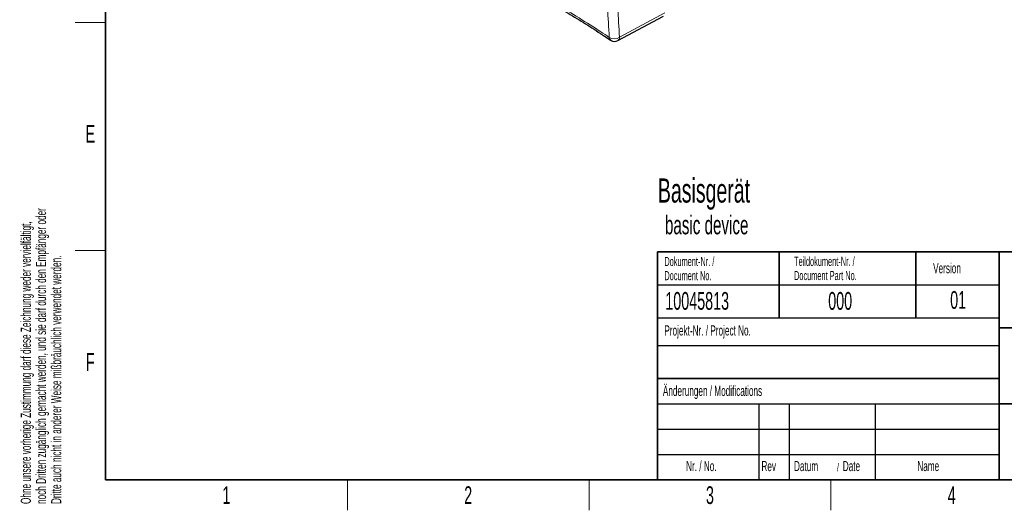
# Paper-space layout 'Blatt2' of a CAD drawing. Header units: millimetres. Extents: x 5 to 418, y 2 to 292.
# Tile 1 of 77: x 9 to 203, y 6 to 103. Entities that reach past the tile are written whole.
import ezdxf

# ---------------------------------------------------------------- set-up
doc = ezdxf.new("R2010")
doc.units = ezdxf.units.MM
doc.layers.add('SLD-0', color=7, linetype='Continuous')
doc.styles.add('SLDTEXTSTYLE0', font='TXT', dxfattribs={"width": 0.605})

# ---------------------------------------------------------------- blocks, each defined once
blk = doc.blocks.new('SW_NOTE_0_19')
at = {"layer": 'SLD-0', "color": 0, "attachment_point": 1, "style": 'SLDTEXTSTYLE0'}
for s, insert, char_height in [('Basisgerät', (0, 6.14), 4.763), ('basic device', (1.39, -1.18), 3.7042)]:
    blk.add_mtext(s, dxfattribs=dict(at, insert=insert, char_height=char_height))
blk = doc.blocks.new('SW_NOTE_0_21')
at = {"layer": 'SLD-0', "color": 0, "char_height": 2, "attachment_point": 1, "rotation": 90, "style": 'SLDTEXTSTYLE0'}
for s, insert in [('noch Dritten zugänglich gemacht werden, und sie darf durch den Empfänger oder', (0.42, 0)), ('Ohne unsere vorherige Zustimmung darf diese Zeichnung weder vervielfältigt,', (-2.58, 0)), ('Dritte auch nicht in anderer Weise mißbräuchlich verwendet werden.', (3.42, 0))]:
    blk.add_mtext(s, dxfattribs=dict(at, insert=insert))
blk = doc.blocks.new('SW_NOTE_0_22')
at = {"layer": 'SLD-0', "color": 0, "attachment_point": 1, "style": 'SLDTEXTSTYLE0'}
for s, insert, char_height in [('Datum', (0, 2.58), 2), ('/', (8.48, 2.08), 1.5), ('Date', (9.64, 2.58), 2)]:
    blk.add_mtext(s, dxfattribs=dict(at, insert=insert, char_height=char_height))
blk = doc.blocks.new('SW_NOTE_0_24')
at = {"layer": 'SLD-0', "color": 0, "char_height": 1.8, "attachment_point": 1, "style": 'SLDTEXTSTYLE0'}
for s, insert in [('Teildokument-Nr. /', (0, 2.32)), ('Document Part No.', (0, -0.48))]:
    blk.add_mtext(s, dxfattribs=dict(at, insert=insert))
blk = doc.blocks.new('SW_NOTE_0_25')
at = {"layer": 'SLD-0', "color": 0, "char_height": 1.8, "attachment_point": 1, "style": 'SLDTEXTSTYLE0'}
for s, insert in [('Dokument-Nr. /', (0, 2.32)), ('Document No.', (0, -0.48))]:
    blk.add_mtext(s, dxfattribs=dict(at, insert=insert))

psp = doc.layouts.new('Blatt2')

# ---------------------------------------------------------------- linework, layer by layer
at = {"color": 7, "linetype": 'Continuous', "lineweight": 25}
psp.add_line((127.18, 98.67), (136.17, 103.5), dxfattribs=at)
at = {"color": 7, "linetype": 'Continuous', "lineweight": 18}
psp.add_line((127.49, 99.32), (136.47, 104.15), dxfattribs=at)
for centre, radius, start, end in [((126.46, 101.04), 2.01, 240.1757, 300.9805), ((126.16, 99.3), 0.697, 179.8955, 233.1919), ((126.79, 99.25), 0.702, 303.6566, 5.5302)]:
    psp.add_arc(centre, radius, start, end, dxfattribs=at)
at = {"color": 7, "linetype": 'Continuous', "lineweight": 25}
psp.add_arc((126.52, 99.9), 1.4, 236.0696, 298.2656, dxfattribs=at)
at = {"color": 7, "linetype": 'Continuous', "lineweight": 18}
for points, knots in [([(125.46, 99.3), (125.34, 101.24), (124.95, 107.7), (124.4, 118.75), (123.88, 132.4), (123.66, 141.55), (123.56, 146.08)], [0, 0, 0, 0, 0.126, 0.419218, 0.712417, 1, 1, 1, 1]), ([(125.59, 146.15), (125.67, 142.58), (125.77, 138.02), (126.05, 128.88), (126.44, 118.75), (126.99, 107.71), (127.38, 101.26), (127.49, 99.32)], [0, 0, 0, 0, 0.22627, 0.289152, 0.581705, 0.874277, 1, 1, 1, 1]), ([(102.55, 112.44), (102.55, 112.44), (104.71, 111.38), (108.96, 109.21), (114.59, 106.09), (119.53, 103.14), (122.97, 100.96), (124.91, 99.67), (125.46, 99.3)], [0, 0, 0, 0, 0.000001, 0.261989, 0.525925, 0.724078, 0.922232, 1, 1, 1, 1])]:
    psp.add_open_spline(points, degree=3, knots=knots, dxfattribs=at)
at = {"color": 7, "linetype": 'Continuous', "lineweight": 25}
psp.add_open_spline([(102.84, 111.87), (103.01, 111.79), (104.4, 111.11), (107.02, 109.79), (110.65, 107.87), (114.26, 105.86), (117.78, 103.81), (121.21, 101.7), (123.86, 100.01), (125.34, 99.01), (125.73, 98.74)], degree=3, knots=[0, 0, 0, 0, 0.021161, 0.167712, 0.323038, 0.477575, 0.632723, 0.787997, 0.943067, 1, 1, 1, 1], dxfattribs=at)
at = {"layer": 'SLD-0', "lineweight": 35}
for p, q in [((26, 282.5), (26, 12)), ((135, 57), (408, 57)), ((135, 57), (135, 12)), ((159, 57), (159, 44)), ((186, 57), (186, 44)), ((202.5, 57), (202.5, 12)), ((202.5, 42), (259, 42)), ((135, 32), (202.5, 32)), ((202.5, 27), (259, 27)), ((26, 12), (408, 12)), ((135, 12), (408, 12))]:
    psp.add_line(p, q, dxfattribs=at)
at = {"layer": 'SLD-0', "lineweight": 18}
for p, q in [((20, 102.25), (26, 102.25)), ((20, 57.25), (26, 57.25)), ((73.75, 6), (73.75, 12)), ((121.5, 6), (121.5, 12)), ((169.25, 6), (169.25, 12))]:
    psp.add_line(p, q, dxfattribs=at)
at = {"layer": 'SLD-0'}
for p, q in [((135, 50.5), (202.5, 50.5)), ((135, 38.5), (202.5, 38.5)), ((135, 27), (202.5, 27)), ((155, 27), (155, 12)), ((161, 27), (161, 12)), ((178, 27), (178, 12)), ((135, 22), (202.5, 22)), ((135, 17), (202.5, 17))]:
    psp.add_line(p, q, dxfattribs=at)
at = {"layer": 'SLD-0', "lineweight": 25}
psp.add_line((135, 44), (202.5, 44), dxfattribs=at)

# ---------------------------------------------------------------- block references
at = {"layer": 'SLD-0'}
for name, p in [('SW_NOTE_0_21', (11.81, 7.24)), ('SW_NOTE_0_25', (136.35, 53.67)), ('SW_NOTE_0_24', (161.96, 53.69)), ('SW_NOTE_0_22', (161.95, 13.15))]:
    psp.add_blockref(name, p, dxfattribs=at)
at = {"layer": 'SLD-0', "color": 7}
psp.add_blockref('SW_NOTE_0_19', (135.07, 65.33), dxfattribs=at)

# ---------------------------------------------------------------- texts
at = {"layer": 'SLD-0', "style": 'SLDTEXTSTYLE0'}
for s, insert, char_height, attachment_point in [('E', (22.98, 82), 3.5, 2), ('Version', (189.43, 54.76), 2, 1), ('10045813', (136.53, 49.06), 3.5, 1), ('000', (168.71, 49.06), 3.5, 1), ('01', (194.37, 49.25), 3.5, 2), ('Projekt-Nr. / Project No.', (136.35, 42.48), 2, 1), ('F', (22.95, 37), 3.5, 2), ('Änderungen / Modifications', (136.05, 30.56), 2, 1), ('Nr. / No.', (140.64, 15.72), 2, 1), ('Rev', (155.52, 15.72), 2, 1), ('Name', (186.31, 15.73), 2, 1), ('1', (49.85, 10.74), 3.5, 2), ('2', (97.6, 10.74), 3.5, 2), ('3', (145.35, 10.74), 3.5, 2), ('4', (193.1, 10.74), 3.5, 2)]:
    psp.add_mtext(s, dxfattribs=dict(at, insert=insert, char_height=char_height, attachment_point=attachment_point))

doc.saveas('drawing.dxf')
